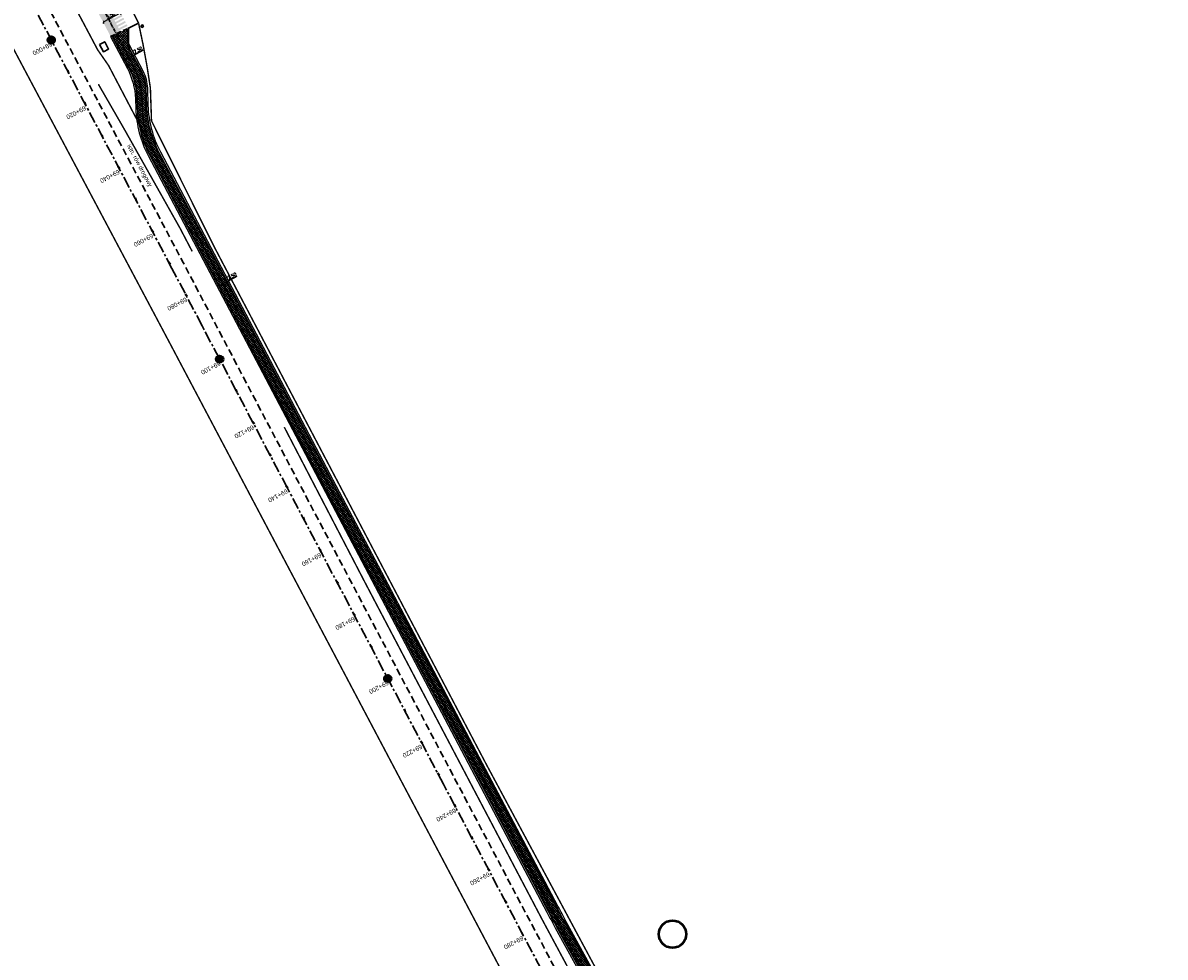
# Model space of a CAD drawing. Extents: x 7529638 to 7533737, y 5721204 to 5727900.
# Tile 12 of 24: x 7530874 to 7531190, y 5725315 to 5725574. Entities that reach past the tile are written whole.
import ezdxf

# ---------------------------------------------------------------- set-up
doc = ezdxf.new("R2010")
doc.units = 0
doc.header["$PDMODE"] = 1
doc.header["$PDSIZE"] = 0.3
for name, pattern in [('817-dzialki-09-05-04$0$HIDDEN', [0.375, 0.25, -0.125]), ('ACAD_ISO05W100', [33, 24, -3, 0, -3, 0, -3]), ('CENTER', [50.8, 31.75, -6.35, 6.35, -6.35]), ('DASHED', [19.05, 12.7, -6.35]), ('HIDDEN', [9.525, 6.35, -3.175])]:
    doc.linetypes.add(name, pattern=pattern)
for name, color, linetype in [('C-DROGI-SYTUACJA-ETYKIETY', 7, 'Continuous'), ('D-pobocza', 60, 'Continuous'), ('D-rowy', 160, 'Continuous'), ('D-wymiary', 1, 'Continuous')]:
    doc.layers.add(name, color=color, linetype=linetype)
for name, color, linetype, lineweight, true_color in [('D-hatch-ciag-pieszo-rowerowy', 7, 'Continuous', 13, 0xff9f80), ('D-LR-etap-III', 7, '817-dzialki-09-05-04$0$HIDDEN', 50, 0x00008f), ('D-podzialy-dzialek', 7, 'Continuous', 50, 0xff3333), ('D-poziome-powl-czerwona', 7, 'Continuous', 9, 0xff6161)]:
    doc.layers.add(name, color=color, linetype=linetype, lineweight=lineweight, true_color=true_color)
for name, color, linetype, lineweight in [('D-krawędzie', 3, 'Continuous', 30), ('D-krawężniki', 4, 'Continuous', 30), ('D-krawężniki-obniżone', 40, 'DASHED', 30), ('D-obrzeża', 2, 'Continuous', 30), ('D-opisy', 2, 'Continuous', 30), ('D-oś', 10, 'CENTER', 30), ('D-pas-drogowy', 7, 'ACAD_ISO05W100', 50)]:
    doc.layers.add(name, color=color, linetype=linetype, lineweight=lineweight)
doc.layers.add('D-malowanie-proj', color=7, linetype='Continuous', true_color=0x3333ff)
doc.styles.add('DIMTEXT', font='simplex.shx', dxfattribs={"width": 0.7})
doc.styles.get("Standard").update_dxf_attribs({"font": 'arial.ttf'})
doc.dimstyles.new('500', dxfattribs={"dimtxt": 1, "dimasz": 0.7, "dimexe": 0.2, "dimexo": 0.5, "dimgap": 0.2, "dimtad": 1, "dimrnd": 0.005, "dimzin": 0, "dimdsep": 46, "dimtxsty": 'DIMTEXT', "dimblk": 'ARCHTICK', "dimcen": 0, "dimclrd": 256, "dimclre": 256, "dimclrt": 2, "dimadec": 5, "dimazin": 0, "dimtfac": 1, "dimtofl": 0, "dimtmove": 0, "dimatfit": 3, "dimfxl": 1, "dimtolj": 1, "dimtzin": 0, "dimlwd": -1, "dimlwe": -1, "dimarcsym": 0})
pattern_1 = [(45, (0, 0), (-0.33675960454, 0.33675960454), []), (135, (0, 0), (-0.33675960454, -0.33675960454), [])]

# ---------------------------------------------------------------- blocks, each defined once
blk = doc.blocks.new('kilometraz')
at = {"linetype": 'ByBlock', "lineweight": -2}
blk.add_hatch(color=0, dxfattribs=at).paths.add_polyline_path([(0, -0.375, 0.4142136), (0.375, 0, 0.4142136), (0, 0.375)])
at = {"color": 0, "linetype": 'ByBlock', "lineweight": -2}
blk.add_line((0, 0.375), (0, -0.375), dxfattribs=at)
blk.add_circle((0, 0), 0.375, dxfattribs=at)
blk = doc.blocks.new('AeccTickLine')
at = {"color": 0, "linetype": 'ByBlock', "lineweight": -2}
blk.add_line((0, 1), (0, -1), dxfattribs=at)
blk = doc.blocks.new('_ArchTick')
at = {"color": 0, "linetype": 'ByBlock', "const_width": 0.15}
blk.add_lwpolyline([(-0.5, -0.5), (0.5, 0.5)], dxfattribs=at)
blk = doc.blocks.new('*D78')
at = {"layer": 'D-wymiary', "transparency": 16777216}
for p, q in [((7530900.86, 5725576.35), (7530896.01, 5725573.81)), ((7530901.09, 5725575.92), (7530900.95, 5725576.18)), ((7530896.24, 5725573.38), (7530896.1, 5725573.63))]:
    blk.add_line(p, q, dxfattribs=at)
at = {"layer": 'Defpoints', "color": 0, "transparency": 16777216}
for p in [(7530900.85, 5725576.36), (7530896.01, 5725573.82), (7530896.01, 5725573.81)]:
    blk.add_point(p, dxfattribs=at)
at = {"layer": 'D-wymiary', "transparency": 16777216, "xscale": 0.6999999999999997, "yscale": 0.6999999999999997, "zscale": 0.6999999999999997}
for p, rotation in [((7530900.86, 5725576.35), 27.68596842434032), ((7530896.01, 5725573.81), 207.6859684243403)]:
    blk.add_blockref('_ArchTick', p, dxfattribs=dict(at, rotation=rotation))
at = {"layer": 'D-wymiary', "color": 2, "transparency": 16777216, "insert": (7530898.11, 5725575.7), "char_height": 1, "attachment_point": 5, "rotation": 27.686, "style": 'DIMTEXT'}
blk.add_mtext('\\A1;5.50', dxfattribs=at)
blk = doc.blocks.new('*D115')
at = {"layer": 'D-wymiary', "linetype": 'ByBlock', "transparency": 16777216}
for p, q in [((7530928.11, 5725500.69), (7530930.32, 5725501.86)), ((7530930.09, 5725502.3), (7530930.23, 5725502.03)), ((7530930.32, 5725501.86), (7530933.19, 5725503.36)), ((7530927.88, 5725501.14), (7530928.02, 5725500.87))]:
    blk.add_line(p, q, dxfattribs=at)
at = {"layer": 'Defpoints', "color": 0, "linetype": 'ByBlock', "transparency": 16777216}
for p in [(7530930.32, 5725501.86), (7530930.32, 5725501.86), (7530928.11, 5725500.69)]:
    blk.add_point(p, dxfattribs=at)
at = {"layer": 'D-wymiary', "linetype": 'ByBlock', "transparency": 16777216, "xscale": 0.6999999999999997, "yscale": 0.6999999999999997, "zscale": 0.6999999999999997}
for p, rotation in [((7530930.32, 5725501.86), 27.72384778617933), ((7530928.11, 5725500.69), 207.7238477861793)]:
    blk.add_blockref('_ArchTick', p, dxfattribs=dict(at, rotation=rotation))
at = {"layer": 'D-wymiary', "color": 2, "linetype": 'ByBlock', "transparency": 16777216, "insert": (7530931.74, 5725503.39), "char_height": 1, "attachment_point": 5, "rotation": 27.7238, "style": 'DIMTEXT'}
blk.add_mtext('\\A1;2.50', dxfattribs=at)
blk = doc.blocks.new('*D116')
at = {"layer": 'D-wymiary', "linetype": 'ByBlock', "transparency": 16777216}
for p, q in [((7530904.25, 5725564.48), (7530907.11, 5725565.99)), ((7530901.8, 5725563.76), (7530901.94, 5725563.5)), ((7530902.04, 5725563.32), (7530904.25, 5725564.48)), ((7530904.02, 5725564.92), (7530904.16, 5725564.66))]:
    blk.add_line(p, q, dxfattribs=at)
at = {"layer": 'Defpoints', "color": 0, "linetype": 'ByBlock', "transparency": 16777216}
for p in [(7530902.04, 5725563.32), (7530904.25, 5725564.48), (7530904.25, 5725564.48)]:
    blk.add_point(p, dxfattribs=at)
at = {"layer": 'D-wymiary', "linetype": 'ByBlock', "transparency": 16777216, "xscale": 0.6999999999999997, "yscale": 0.6999999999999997, "zscale": 0.6999999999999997}
for p, rotation in [((7530902.04, 5725563.32), 207.7038992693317), ((7530904.25, 5725564.48), 27.70389926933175)]:
    blk.add_blockref('_ArchTick', p, dxfattribs=dict(at, rotation=rotation))
at = {"layer": 'D-wymiary', "color": 2, "linetype": 'ByBlock', "transparency": 16777216, "insert": (7530905.67, 5725566.02), "char_height": 1, "attachment_point": 5, "rotation": 27.7039, "style": 'DIMTEXT'}
blk.add_mtext('\\A1;2.50', dxfattribs=at)

msp = doc.modelspace()

# ---------------------------------------------------------------- hatches: boundary and pattern name
at = {"layer": 'D-hatch-ciag-pieszo-rowerowy'}
h = msp.add_hatch(dxfattribs=at)
h.set_pattern_fill('ANSI37', color=256, scale=0.15, style=0)
h.set_pattern_definition(pattern_1)
h.paths.add_polyline_path([(7530908.012, 5725550.564), (7530907.843, 5725555.506, 0.1127731), (7530906.702, 5725559.812), (7530903.597, 5725565.724, -0.1193449), (7530903.024, 5725568.007), (7530902.99, 5725572.112), (7530902.831, 5725572.036), (7530899.665, 5725570.523), (7530904.4, 5725561.506, -0.1127731), (7530906.681, 5725552.894), (7530906.773, 5725550.234, 0.1134664), (7530910.233, 5725537.244), (7530924.386, 5725510.469), (7530927.177, 5725505.157), (7530928.436, 5725505.448), (7530925.491, 5725511.052), (7530911.472, 5725537.574, -0.1134664)])
h.paths.add_polyline_path([(7530906.773, 5725550.234), (7530906.681, 5725552.894, 0.1127731), (7530904.4, 5725561.506), (7530899.665, 5725570.523), (7530898.537, 5725569.984), (7530903.161, 5725561.178, -0.1127731), (7530905.442, 5725552.566), (7530905.533, 5725549.904, 0.1134664), (7530908.993, 5725536.913), (7530923.28, 5725509.886), (7530925.918, 5725504.866), (7530927.177, 5725505.157), (7530924.386, 5725510.469), (7530910.233, 5725537.244, -0.1134664)])
h = msp.add_hatch(dxfattribs=at)
h.set_pattern_fill('ANSI37', color=256, scale=0.15, style=0)
h.set_pattern_definition(pattern_1)
h.paths.add_polyline_path([(7530928.436, 5725505.448), (7530927.177, 5725505.157), (7530956.378, 5725449.593), (7530965.549, 5725432.2), (7530966.879, 5725432.357), (7530957.484, 5725450.176)])
h.paths.add_polyline_path([(7530927.177, 5725505.157), (7530925.918, 5725504.866), (7530955.272, 5725449.011), (7530964.218, 5725432.043), (7530965.549, 5725432.2), (7530956.378, 5725449.593)])
h = msp.add_hatch(dxfattribs=at)
h.set_pattern_fill('ANSI37', color=256, scale=0.15, style=0)
h.set_pattern_definition(pattern_1)
h.paths.add_polyline_path([(7530966.879, 5725432.357), (7530965.549, 5725432.2), (7530999.633, 5725367.556), (7531003.472, 5725360.289), (7531004.677, 5725360.684), (7531000.738, 5725368.139)])
h.paths.add_polyline_path([(7530965.549, 5725432.2), (7530964.218, 5725432.043), (7530998.527, 5725366.973), (7531002.267, 5725359.893), (7531003.472, 5725360.289), (7530999.633, 5725367.556)])
h = msp.add_hatch(dxfattribs=at)
h.set_pattern_fill('ANSI37', color=256, scale=0.15, style=0)
h.set_pattern_definition(pattern_1)
h.paths.add_polyline_path([(7531004.677, 5725360.684), (7531003.472, 5725360.289), (7531020.53, 5725328.004, 0.0040668), (7531022.845, 5725323.708), (7531032.808, 5725305.571, -0.0042281), (7531035.213, 5725301.104), (7531043.691, 5725285.032), (7531044.822, 5725285.569), (7531036.314, 5725301.696, 0.0042281), (7531033.909, 5725306.164), (7531023.945, 5725324.301, -0.0040668), (7531021.63, 5725328.597)])
h.paths.add_polyline_path([(7531003.472, 5725360.289), (7531002.267, 5725359.893), (7531019.429, 5725327.411, 0.0040668), (7531021.744, 5725323.115), (7531031.707, 5725304.978, -0.0042281), (7531034.112, 5725300.511), (7531042.561, 5725284.496), (7531043.691, 5725285.032), (7531035.213, 5725301.104, 0.0042281), (7531032.808, 5725305.571), (7531022.845, 5725323.708, -0.0040668), (7531020.53, 5725328.004)])
at = {"layer": 'D-malowanie-proj'}
h = msp.add_hatch(color=256, dxfattribs=at)
h.paths.add_polyline_path([(7530901.359, 5725575.413), (7530901.126, 5725575.855), (7530898.471, 5725574.458), (7530898.704, 5725574.016)])
h.paths.add_polyline_path([(7530901.825, 5725574.528), (7530901.592, 5725574.971), (7530898.937, 5725573.573), (7530899.17, 5725573.131)])
h.paths.add_polyline_path([(7530902.29, 5725573.643), (7530902.058, 5725574.086), (7530899.403, 5725572.688), (7530899.636, 5725572.246)])
h.paths.add_polyline_path([(7530896.934, 5725573.084), (7530896.702, 5725573.527), (7530896.259, 5725573.294), (7530896.492, 5725572.852)])
h.paths.add_polyline_path([(7530897.4, 5725572.199), (7530897.167, 5725572.642), (7530896.725, 5725572.409), (7530896.958, 5725571.967)])
h.paths.add_polyline_path([(7530897.866, 5725571.315), (7530897.633, 5725571.757), (7530897.19, 5725571.524), (7530897.423, 5725571.082)])
h.paths.add_polyline_path([(7530898.332, 5725570.43), (7530898.099, 5725570.872), (7530897.656, 5725570.639), (7530897.889, 5725570.197)])
h.paths.add_polyline_path([(7530902.758, 5725572.739), (7530902.529, 5725573.182), (7530899.869, 5725571.804), (7530900.101, 5725571.361)])
at = {"layer": 'D-poziome-powl-czerwona'}
h = msp.add_hatch(color=256, dxfattribs=at)
h.dxf.hatch_style = 1
edge = h.paths.add_edge_path()
edge.add_line((7530898.098, 5725569.774), (7530900.739, 5725571.036))
edge.add_arc((7530917.765, 5725558.334), 21.242, 143.02832, 143.27555, ccw=False)
edge.add_line((7530900.794, 5725571.11), (7530897.369, 5725577.672))
edge.add_arc((7530894.893, 5725582.048), 5.029, 291.58813, 299.50761, ccw=False)
edge.add_line((7530896.743, 5725577.372), (7530894.629, 5725576.362))
edge.add_line((7530894.629, 5725576.362), (7530898.098, 5725569.774))

# ---------------------------------------------------------------- linework, layer by layer
at = {"layer": 'D-krawędzie', "linetype": 'HIDDEN', "ltscale": 0.3, "flags": 128}
msp.add_lwpolyline([(7530572.01, 5726166.06), (7530620.381, 5726072.761), (7530641.555, 5726032.008), (7530660.961, 5725995.07), (7530689.128, 5725941.54), (7530707.336, 5725907.032), (7530725.256, 5725873.093), (7530743.97, 5725837.654), (7530770.527, 5725787.119), (7530787.864, 5725754.267), (7530809.898, 5725712.542), (7530824.739, 5725684.389), (7530840.856, 5725653.693), (7530860.675, 5725616.154), (7530865.283, 5725607.394), (7530878.05, 5725583.08), (7530918.172, 5725507.178), (7530950.163, 5725446.305), (7530993.419, 5725364.265), (7531022.766, 5725308.719), (7531053.81, 5725249.872), (7531081.166, 5725197.875), (7531103.902, 5725154.541), (7531128.123, 5725108.448), (7531149.3, 5725068.25), (7531167.38, 5725033.767), (7531197.165, 5724976.988), (7531228.151, 5724918.034), (7531253.153, 5724870.491), (7531286.796, 5724806.654), (7531306.74, 5724768.665), (7531335.094, 5724714.652), (7531357.319, 5724672.439), (7531373.645, 5724641.454), (7531392.162, 5724605.999), (7531418.48, 5724555.853), (7531439.727, 5724515.582), (7531468.399, 5724461.077), (7531491.782, 5724416.528), (7531531.99, 5724339.833), (7531557.227, 5724291.659), (7531569.852, 5724267.577), (7531591.376, 5724226.548), (7531610.004, 5724191.103), (7531616.883, 5724177.999), (7531629.985, 5724153.025), (7531641.007, 5724132.022), (7531664.906, 5724087.617), (7531677.644, 5724064.786), (7531683.112, 5724054.988), (7531686.753, 5724048.18), (7531695.448, 5724031.697), (7531703.749, 5724015.917), (7531709.214, 5724005.514), (7531719.389, 5723986.147), (7531726.295, 5723973), (7531732.741, 5723960.736), (7531735.13, 5723956.19)], dxfattribs=at)
at = {"layer": 'D-krawędzie', "linetype": 'ByBlock'}
for points in [[(7530906.492, 5725572.753), (7530906.933, 5725572.988), (7530907.168, 5725572.547), (7530906.727, 5725572.312), (7530906.492, 5725572.753)], [(7530895, 5725567.61), (7530896.464, 5725568.342), (7530897.49, 5725566.29), (7530896.08, 5725565.55), (7530895, 5725567.61)]]:
    msp.add_lwpolyline(points, dxfattribs=at)
at = {"layer": 'D-krawężniki', "ltscale": 0.1}
msp.add_lwpolyline([(7530905.83, 5725573.47), (7530902.831, 5725572.036)], dxfattribs=at)
at = {"layer": 'D-krawężniki-obniżone', "ltscale": 0.1}
msp.add_lwpolyline([(7530898.085, 5725569.768), (7530902.831, 5725572.036)], dxfattribs=at)
at = {"layer": 'D-LR-etap-III', "ltscale": 10, "flags": 128}
msp.add_lwpolyline([(7531750.474, 5723895.103, 0.4, 0.4, 0), (7531750.505, 5723895.13, 0.4, 0.4, 0), (7531682.71, 5724022.92, 0.4, 0.4, 0), (7531619.177, 5724147.204, 0.4, 0.4, 0), (7531592.309, 5724198.489, 0.4, 0.4, 0), (7531553.264, 5724272.919, 0.4, 0.4, 0), (7531504.02, 5724366.79, 0.4, 0.4, 0), (7531482.09, 5724407.62, 0.4, 0.4, 0), (7531412.35, 5724541.183, 0.4, 0.4, 0), (7531388.464, 5724586.93, 0.4, 0.4, 0), (7531345.12, 5724669.94, 0.4, 0.4, 0), (7531127.66, 5725081.67, 0.4, 0.4, 0), (7531059.253, 5725211.041, 0.4, 0.4, 0), (7531008.007, 5725307.954, 0.4, 0.4, 0), (7530964.182, 5725390.836, 0.4, 0.4, 0), (7530914.557, 5725484.684, 0.4, 0.4, 0), (7530865.243, 5725577.494, 0.4, 0.4, 0), (7530840.085, 5725624.059, 0.4, 0.4, 0), (7530802.56, 5725694.925, 0.4, 0.4, 0), (7530755.54, 5725787.51, 0.4, 0.4, 0), (7530708.718, 5725876.303, 0.4, 0.4, 0), (7530695.12, 5725902.09, 0.4, 0.4, 0), (7530642.914, 5726001.078, 0.4, 0.4, 0), (7530634.935, 5726016.147, 0.4, 0.4, 0), (7530610.82, 5726061.93, 0.4, 0.4, 0), (7530610.82, 5726061.93, 0.4, 0.4, 0), (7530607.21, 5726063.51, 0.4, 0.4, 0), (7530597.42, 5726080.68, 0.4, 0.4, 0), (7530591.16, 5726088.44, 0.4, 0.4, 0), (7530581.28, 5726107.21, 0.4, 0.4, 0), (7530571.29, 5726130.56, 0.4, 0.4, 0), (7530549.555, 5726171.527, 0.4, 0.4, 0), (7530531.014, 5726206.474, 0.4, 0.4, 0), (7530516.461, 5726236.017, 0.4, 0.4, 0), (7530500.799, 5726266.141, 0.4, 0.4, 0), (7530491.35, 5726283.94, 0.4, 0.4, 0), (7530482.4, 5726303.41, 0.4, 0.4, 0), (7530482.4, 5726303.41, 0.4, 0.4, 0), (7530450.41, 5726357.28, 0.4, 0.4, 0), (7530397.759, 5726458.5, 0.4, 0.4, 0), (7530334.708, 5726583.665, 0.4, 0.4, 0), (7530303.939, 5726645.168, 0.4, 0.4, 0), (7530300.51, 5726651.778, 0.4, 0.4, 0), (7530289.214, 5726671.967, 0.4, 0.4, 0), (7530281.54, 5726685.57, 0.4, 0.4, 0), (7530261.371, 5726724.163, 0.4, 0.4, 0), (7530254.03, 5726738.21, 0.4, 0.4, 0), (7530197.22, 5726845.06, 0.4, 0.4, 0), (7530194.71, 5726849.15, 0.4, 0.4, 0), (7530195.92, 5726850.75, 0.4, 0.4, 0), (7530170.547, 5726892.961, 0.4, 0.4, 0), (7530143.175, 5726945.066, 0.4, 0.4, 0), (7530105.06, 5727018.32, 0.4, 0.4, 0), (7530100.06, 5727027.16, 0.4, 0.4, 0), (7530062.319, 5727099.625, 0.4, 0.4, 0), (7530015.379, 5727189.42, 0.4, 0.4, 0), (7529983.208, 5727250.207, 0.4, 0.4, 0), (7529953.284, 5727306.747, 0.4, 0.4, 0), (7529900.671, 5727406.159, 0.4, 0.4, 0), (7529890.63, 5727425.131, 0.4, 0.4, 0), (7529875.155, 5727454.426, 0.4, 0.4, 0), (7529857.56, 5727487.787, 0.4, 0.4, 0), (7529835.194, 5727530.193, 0.4, 0.4, 0), (7529811.741, 5727574.662, 0.4, 0.4, 0), (7529792.102, 5727611.923, 0.4, 0.4, 0), (7529768.066, 5727657.47, 0.4, 0.4, 0), (7529755.211, 5727682.131, 0.4, 0.4, 0), (7529753.31, 5727681.13, 0.4, 0.4, 0), (7529739.21, 5727707.77, 0.4, 0.4, 0), (7529735.395, 5727711.252, 0.4, 0.4, 0), (7529725.42, 5727730.2, 0.4, 0.4, 0), (7529723.55, 5727729.88, 0.4, 0.4, 0), (7529697.302, 5727779.642, 0.4, 0.4, 0), (7529719.413, 5727790.898, 0.4, 0.4, 0), (7529736.46, 5727758.74, 0.4, 0.4, 0.0460321), (7529740.444, 5727753.465, 0.4, 0.4, 0), (7529741.648, 5727752.231, 0.4, 0.4, -0.0717852), (7529745.223, 5727747.325, 0.4, 0.4, 0), (7529749.949, 5727738.389, 0.4, 0.4, 0), (7529777.124, 5727686.992, 0.4, 0.4, 0), (7529796.062, 5727651.09, 0.4, 0.4, 0), (7529814.579, 5727616.605, 0.4, 0.4, 0), (7529839.955, 5727570.082, 0.4, 0.4, 0), (7529859.864, 5727533.021, 0.4, 0.4, 0), (7529880.997, 5727493.182, 0.4, 0.4, 0), (7529904.798, 5727448.507, 0.4, 0.4, 0), (7529920.757, 5727418.287, 0.4, 0.4, 0), (7529946.499, 5727367.895, 0.4, 0.4, 0), (7529971.896, 5727319.981, 0.4, 0.4, 0), (7529988.437, 5727288.487, 0.4, 0.4, 0), (7529996.992, 5727272.627, 0.4, 0.4, 0), (7530017.129, 5727234.286, 0.4, 0.4, 0), (7530032.82, 5727204.742, 0.4, 0.4, 0), (7530051.161, 5727170.054, 0.4, 0.4, 0), (7530068.798, 5727136.771, 0.4, 0.4, 0), (7530090.027, 5727095.971, 0.4, 0.4, 0), (7530107.701, 5727063.401, 0.4, 0.4, 0), (7530136.275, 5727011.384, 0.4, 0.4, 0), (7530162.713, 5726962.886, 0.4, 0.4, 0), (7530186.28, 5726918.985, 0.4, 0.4, 0), (7530207.082, 5726878.943, 0.4, 0.4, 0), (7530230.626, 5726834.519, 0.4, 0.4, 0), (7530260.222, 5726778.245, 0.4, 0.4, 0), (7530265.608, 5726773.238, 0.4, 0.4, 0), (7530276.571, 5726763.69, 0.4, 0.4, 0), (7530289.767, 5726738.01, 0.4, 0.4, 0), (7530291.165, 5726721.546, 0.4, 0.4, 0), (7530295.342, 5726713.088, 0.4, 0.4, 0), (7530301.678, 5726700.637, 0.4, 0.4, 0), (7530324.365, 5726656.792, 0.4, 0.4, 0), (7530342.136, 5726623.047, 0.4, 0.4, 0), (7530359.054, 5726590.648, 0.4, 0.4, 0), (7530382.017, 5726547.444, 0.4, 0.4, 0), (7530405.164, 5726503.164, 0.4, 0.4, 0), (7530426.654, 5726462.186, 0.4, 0.4, 0), (7530447.035, 5726423.303, 0.4, 0.4, 0), (7530470, 5726379.319, 0.4, 0.4, 0), (7530489.471, 5726342.493, 0.4, 0.4, 0), (7530508.631, 5726306.285, 0.4, 0.4, 0), (7530529.209, 5726266.894, 0.4, 0.4, 0), (7530544.133, 5726237.806, 0.4, 0.4, 0), (7530554.936, 5726217.866, 0.4, 0.4, 0.0204379), (7530556.557, 5726215.146, 0.4, 0.4, 0), (7530564.205, 5726203.429, 0.4, 0.4, -0.0241664), (7530566.219, 5726199.99, 0.4, 0.4, 0), (7530569.433, 5726193.841, 0.4, 0.4, -0.0214946), (7530571.303, 5726189.853, 0.4, 0.4, 0), (7530574.17, 5726182.99, 0.4, 0.4, 0.0225353), (7530576.043, 5726179.017, 0.4, 0.4, 0), (7530580.578, 5726170.428, 0.4, 0.4, 0), (7530583.3, 5726167.41, 0.4, 0.4, 0), (7530588.019, 5726160.183, 0.4, 0.4, 0), (7530598.618, 5726155.264, 0.4, 0.4, 0), (7530608.258, 5726140.497, 0.4, 0.4, 0), (7530603.27, 5726136.83, 0.4, 0.4, 0), (7530606.53, 5726131.84, 0.4, 0.4, 0), (7530603.992, 5726123.395, 0.4, 0.4, 0), (7530604.725, 5726122.208, 0.4, 0.4, -0.0171909), (7530608.179, 5726116.165, 0.4, 0.4, 0), (7530628.536, 5726077.513, 0.4, 0.4, 0), (7530650.61, 5726035.728, 0.4, 0.4, 0), (7530669.66, 5725998.908, 0.4, 0.4, 0), (7530697.662, 5725945.732, 0.4, 0.4, 0), (7530716.009, 5725911.041, 0.4, 0.4, 0), (7530734.249, 5725876.731, 0.4, 0.4, 0), (7530752.493, 5725841.77, 0.4, 0.4, 0), (7530779.501, 5725790.396, 0.4, 0.4, 0), (7530796.713, 5725757.721, 0.4, 0.4, 0), (7530818.11, 5725716.812, 0.4, 0.4, 0), (7530832.483, 5725688.463, 0.4, 0.4, 0), (7530848.599, 5725657.77, 0.4, 0.4, 0), (7530868.416, 5725620.234, 0.4, 0.4, 0), (7530873.03, 5725611.462, 0.4, 0.4, 0), (7530879.813, 5725598.545, 0.4, 0.4, 0.1336076), (7530886.517, 5725591.336, 0.4, 0.4, 0), (7530889.092, 5725589.736, 0.4, 0.4, -0.0197443), (7530902.424, 5725580.208, 0.4, 0.4, 0), (7530905.83, 5725573.47, 0.4, 0.4, -0.019389), (7530909.092, 5725555.549, 0.4, 0.4, 0), (7530909.405, 5725546.422, 0.4, 0.4, 0), (7530926.738, 5725511.613, 0.4, 0.4, 0), (7530959.045, 5725450.186, 0.4, 0.4, 0), (7531002.124, 5725368.289, 0.4, 0.4, 0), (7531031.647, 5725313.275, 0.4, 0.4, 0), (7531063.399, 5725254.295, 0.4, 0.4, 0), (7531090.471, 5725202.703, 0.4, 0.4, 0), (7531113.223, 5725158.577, 0.4, 0.4, 0), (7531150.831, 5725086.712, 0.4, 0.4, 0), (7531159.28, 5725076.787, 0.4, 0.4, 0), (7531166.31, 5725074.58, 0.4, 0.4, 0), (7531172.29, 5725062.58, 0.4, 0.4, 0), (7531170.59, 5725055.606, 0.4, 0.4, 0), (7531174.952, 5725040.351, 0.4, 0.4, 0), (7531205.998, 5724981.579, 0.4, 0.4, 0), (7531237.222, 5724922.816, 0.4, 0.4, 0), (7531262.39, 5724875.283, 0.4, 0.4, 0), (7531296.078, 5724811.596, 0.4, 0.4, 0), (7531315.935, 5724773.526, 0.4, 0.4, 0), (7531345.276, 5724720.081, 0.4, 0.4, 0), (7531366.586, 5724677.208, 0.4, 0.4, 0), (7531382.715, 5724645.976, 0.4, 0.4, 0), (7531401.299, 5724610.875, 0.4, 0.4, 0), (7531427.288, 5724560.489, 0.4, 0.4, 0), (7531449.111, 5724520.398, 0.4, 0.4, 0), (7531477.65, 5724466.021, 0.4, 0.4, 0), (7531500.996, 5724421.113, 0.4, 0.4, 0), (7531512.961, 5724397.937, 0.4, 0.4, 0.002391), (7531518.819, 5724389.827, 0.4, 0.4, 0), (7531526.32, 5724379.39, 0.4, 0.4, 0), (7531539.05, 5724355.274, 0.4, 0.4, 0), (7531567.497, 5724301.386, 0.4, 0.4, 0), (7531601.021, 5724241.29, 0.4, 0.4, 0), (7531634.984, 5724179.164, 0.4, 0.4, 0), (7531649, 5724153.82, 0.4, 0.4, 0), (7531666.786, 5724113.659, 0.4, 0.4, 0), (7531674.55, 5724094.21, 0.4, 0.4, 0), (7531682.84, 5724077.713, 0.4, 0.4, 0), (7531692.69, 5724058.11, 0.4, 0.4, 0), (7531692.69, 5724058.11, 0.4, 0.4, 0), (7531699.47, 5724043.17, 0.4, 0.4, 0), (7531719.792, 5724002.494, 0.4, 0.4, 0), (7531737.748, 5723966.758, 0.4, 0.4, 0), (7531754.514, 5723945.886, 0.4, 0.4, 0), (7531764.652, 5723934.667, 0.4, 0.4, 0), (7531780.08, 5723929.25, 0.4, 0.4, 0), (7531792.612, 5723906.338, 0.4, 0.4, 0), (7531792.612, 5723906.338, 0.4, 0.4, 0), (7531756.962, 5723883.055, 0.4, 0.4, 0), (7531750.46, 5723895.13, 0.4, 0.4, 0), (7531750.46, 5723895.13, 0, 0, 0)], format="xyseb", dxfattribs=at)
at = {"layer": 'D-obrzeża'}
for points in [[(7531033.909, 5725306.164), (7531023.945, 5725324.301, -0.0040668), (7531021.63, 5725328.597), (7531000.738, 5725368.139), (7530957.484, 5725450.176), (7530925.491, 5725511.052), (7530911.472, 5725537.574, -0.1134664), (7530908.012, 5725550.564), (7530907.843, 5725555.506, 0.1127731), (7530906.702, 5725559.812), (7530903.597, 5725565.724, -0.1193449), (7530903.024, 5725568.007), (7530902.99, 5725572.112)], [(7530898.537, 5725569.984), (7530903.161, 5725561.178, -0.1127731), (7530905.442, 5725552.566), (7530905.533, 5725549.904, 0.1134664), (7530908.993, 5725536.913), (7530923.28, 5725509.886), (7530955.272, 5725449.011), (7530998.527, 5725366.973), (7531019.429, 5725327.411, 0.0040668), (7531021.744, 5725323.115), (7531031.707, 5725304.978, -0.0042281)]]:
    msp.add_lwpolyline(points, format="xyb", dxfattribs=at)
at = {"layer": 'D-oś', "ltscale": 0.1}
msp.add_lwpolyline([(7531488.683, 5724414.901), (7531465.302, 5724459.448), (7531436.63, 5724513.951), (7531415.383, 5724554.223), (7531389.061, 5724604.375), (7531370.545, 5724639.828), (7531354.222, 5724670.808), (7531331.996, 5724713.024), (7531303.641, 5724767.038), (7531283.699, 5724805.024), (7531250.055, 5724868.862), (7531225.053, 5724916.406), (7531194.065, 5724975.362), (7531164.28, 5725032.142), (7531146.202, 5725066.622), (7531125.026, 5725106.818), (7531100.803, 5725152.914), (7531078.067, 5725196.247), (7531050.713, 5725248.241), (7531019.672, 5725307.084), (7530990.323, 5725362.632), (7530947.066, 5725444.675), (7530915.075, 5725505.546), (7530874.954, 5725581.449)], dxfattribs=at)
at = {"layer": 'D-oś', "ltscale": 0.03}
msp.add_lwpolyline([(7530894.636, 5725580.102), (7530904.4, 5725561.506, -0.1127731), (7530906.681, 5725552.894), (7530906.773, 5725550.234, 0.1134664), (7530910.233, 5725537.244), (7530924.386, 5725510.469), (7530956.378, 5725449.593), (7530999.633, 5725367.556), (7531020.53, 5725328.004, 0.0040668), (7531022.845, 5725323.708), (7531032.808, 5725305.571, -0.0042281)], format="xyb", dxfattribs=at)
at = {"layer": 'D-pas-drogowy', "ltscale": 0.2, "flags": 128}
msp.add_lwpolyline([(7531633.019, 5724182.834, 0.4, 0.4, 0), (7531617.559, 5724211.608, 0.4, 0.4, 0), (7531566.784, 5724302.736, 0.4, 0.4, 0), (7531538.419, 5724356.47, 0.4, 0.4, 0), (7531526.32, 5724379.39, 0.4, 0.4, 0), (7531516.102, 5724393.607, 0.4, 0.4, 0.0014851), (7531513.78, 5724396.838, 0.4, 0.4, 0), (7531501.87, 5724413.41, 0.4, 0.4, 0), (7531474.926, 5724464.508, 0.4, 0.4, 0), (7531446.2, 5724518.992, 0.4, 0.4, 0), (7531424.962, 5724559.262, 0.4, 0.4, 0), (7531398.444, 5724609.566, 0.4, 0.4, 0), (7531379.647, 5724645.216, 0.4, 0.4, 0), (7531365.23, 5724672.56, 0.4, 0.4, 0), (7531341.306, 5724717.915, 0.4, 0.4, 0), (7531312.9, 5724771.789, 0.4, 0.4, 0), (7531292.591, 5724810.307, 0.4, 0.4, 0), (7531259.392, 5724873.271, 0.4, 0.4, 0), (7531233.74, 5724921.923, 0.4, 0.4, 0), (7531203.073, 5724980.092, 0.4, 0.4, 0), (7531173.471, 5725036.225, 0.4, 0.4, 0), (7531168.27, 5725046.09, 0.4, 0.4, 0), (7531172.29, 5725062.58, 0.4, 0.4, 0), (7531166.31, 5725074.58, 0.4, 0.4, 0), (7531150.32, 5725079.6, 0.4, 0.4, 0), (7531141.5, 5725096.43, 0.4, 0.4, 0), (7531109.312, 5725157.814, 0.4, 0.4, 0), (7531086.641, 5725201.048, 0.4, 0.4, 0), (7531059.198, 5725253.384, 0.4, 0.4, 0), (7531028.207, 5725312.489, 0.4, 0.4, 0), (7530999.105, 5725367.99, 0.4, 0.4, 0), (7530956.248, 5725449.725, 0.4, 0.4, 0), (7530924.398, 5725510.464, 0.4, 0.4, 0), (7530897.51, 5725561.74, 0.4, 0.4, 0), (7530894.46, 5725566.14, 0.4, 0.4, 0), (7530892.16, 5725570.49, 0.4, 0.4, 0), (7530869.363, 5725613.307, 0.4, 0.4, 0), (7530861.694, 5725627.705, 0.4, 0.4, 0), (7530852.74, 5725644.52, 0.4, 0.4, 0), (7530831.51, 5725684.2, 0.4, 0.4, 0), (7530811.13, 5725722.52, 0.4, 0.4, 0), (7530792.348, 5725757.941, 0.4, 0.4, 0), (7530768.03, 5725803.8, 0.4, 0.4, 0), (7530748.769, 5725840.179, 0.4, 0.4, 0), (7530727.7, 5725879.97, 0.4, 0.4, 0), (7530712.098, 5725909.545, 0.4, 0.4, 0), (7530693.644, 5725944.645, 0.4, 0.4, 0), (7530665.702, 5725997.539, 0.4, 0.4, 0), (7530641.76, 5726042.88, 0.4, 0.4, 0), (7530616.5, 5726091.48, 0.4, 0.4, 0), (7530604.628, 5726114.32, 0.4, 0.4, -0.0077628), (7530602.5, 5726118.43, 0.4, 0.4, 0), (7530603.992, 5726123.395, 0.4, 0.4, 0), (7530606.53, 5726131.84, 0.4, 0.4, 0), (7530603.27, 5726136.83, 0.4, 0.4, 0), (7530593.776, 5726151.369, 0.4, 0.4, 0), (7530590.203, 5726156.84, 0.4, 0.4, 0), (7530583.3, 5726167.41, 0.4, 0.4, 0), (7530580.578, 5726170.428, 0.4, 0.4, 0), (7530575.85, 5726175.67, 0.4, 0.4, 0), (7530569.01, 5726186.66, 0.4, 0.4, 0), (7530562.555, 5726199.189, 0.4, 0.4, 0), (7530555.67, 5726211.39, 0.4, 0.4, 0), (7530548.29, 5726224.23, 0.4, 0.4, 0), (7530540.58, 5726237.71, 0.4, 0.4, 0), (7530532.68, 5726252.65, 0.4, 0.4, 0), (7530524.06, 5726269.35, 0.4, 0.4, 0), (7530502.82, 5726309.91, 0.4, 0.4, 0), (7530488.83, 5726336.63, 0.4, 0.4, 0), (7530466.03, 5726380.16, 0.4, 0.4, 0), (7530438.47, 5726432.77, 0.4, 0.4, 0), (7530424.53, 5726459.09, 0.4, 0.4, 0), (7530401.63, 5726502.97, 0.4, 0.4, 0), (7530383.38, 5726538.06, 0.4, 0.4, 0), (7530353.97, 5726593.52, 0.4, 0.4, 0), (7530338.47, 5726622.74, 0.4, 0.4, 0), (7530322.01, 5726653.88, 0.4, 0.4, 0), (7530297.54, 5726700.33, 0.4, 0.4, 0), (7530287.38, 5726719.6, 0.4, 0.4, 0), (7530285.95, 5726722.316, 0.4, 0.4, 0), (7530280.26, 5726733.12, 0.4, 0.4, 0), (7530266.73, 5726758.74, 0.4, 0.4, 0), (7530260.42, 5726770.47, 0.4, 0.4, 0), (7530253.25, 5726783.82, 0.4, 0.4, 0), (7530244.95, 5726799.33, 0.4, 0.4, 0), (7530239.39, 5726808.49, 0.4, 0.4, 0), (7530238.29, 5726807.9, 0.4, 0.4, 0), (7530218.11, 5726850.67, 0.4, 0.4, 0), (7530175.907, 5726928.168, 0.4, 0.4, 0), (7530096.68, 5727076.15, 0.4, 0.4, 0), (7530094.68, 5727079.89, 0.4, 0.4, 0), (7530064.597, 5727135.523, 0.4, 0.4, 0), (7530046.731, 5727168.892, 0.4, 0.4, 0), (7530025.803, 5727208.461, 0.4, 0.4, 0), (7530012.847, 5727232.979, 0.4, 0.4, 0), (7529994.15, 5727268.45, 0.4, 0.4, 0), (7529981.671, 5727291.93, 0.4, 0.4, 0), (7529949.89, 5727351.73, 0.4, 0.4, 0), (7529924.75, 5727399.03, 0.4, 0.4, 0), (7529915.516, 5727417.1, 0.4, 0.4, 0), (7529885.83, 5727475.19, 0.4, 0.4, 0), (7529862.56, 5727519.97, 0.4, 0.4, 0), (7529852.985, 5727538.191, 0.4, 0.4, 0), (7529836.513, 5727569.511, 0.4, 0.4, 0), (7529815.369, 5727609.141, 0.4, 0.4, 0), (7529792.795, 5727651.247, 0.4, 0.4, 0), (7529774.199, 5727685.858, 0.4, 0.4, 0), (7529746.966, 5727736.059, 0.4, 0.4, 0), (7529733.92, 5727757.62, 0.4, 0.4, 0), (7529717.237, 5727789.763, 0.4, 0.4, 0), (7529697.302, 5727779.642, 0.4, 0.4, 0), (7529723.55, 5727729.88, 0.4, 0.4, 0), (7529725.42, 5727730.2, 0.4, 0.4, 0), (7529735.38, 5727711.28, 0.4, 0.4, 0), (7529739.21, 5727707.77, 0.4, 0.4, 0), (7529753.31, 5727681.13, 0.4, 0.4, 0), (7529755.178, 5727682.114, 0.4, 0.4, 0), (7529792.102, 5727611.923, 0.4, 0.4, 0), (7529811.741, 5727574.662, 0.4, 0.4, 0), (7529835.194, 5727530.193, 0.4, 0.4, 0), (7529857.56, 5727487.787, 0.4, 0.4, 0), (7529875.155, 5727454.426, 0.4, 0.4, 0), (7529890.63, 5727425.131, 0.4, 0.4, 0), (7529900.671, 5727406.159, 0.4, 0.4, 0), (7529953.284, 5727306.747, 0.4, 0.4, 0), (7529983.208, 5727250.207, 0.4, 0.4, 0), (7530015.379, 5727189.42, 0.4, 0.4, 0), (7530062.319, 5727099.625, 0.4, 0.4, 0), (7530100.06, 5727027.16, 0.4, 0.4, 0), (7530105.06, 5727018.32, 0.4, 0.4, 0), (7530143.175, 5726945.066, 0.4, 0.4, 0), (7530170.547, 5726892.961, 0.4, 0.4, 0), (7530195.92, 5726850.75, 0.4, 0.4, 0), (7530194.71, 5726849.15, 0.4, 0.4, 0), (7530197.22, 5726845.06, 0.4, 0.4, 0), (7530254.03, 5726738.21, 0.4, 0.4, 0), (7530261.371, 5726724.163, 0.4, 0.4, 0), (7530281.54, 5726685.57, 0.4, 0.4, 0), (7530289.214, 5726671.967, 0.4, 0.4, 0), (7530300.51, 5726651.778, 0.4, 0.4, 0), (7530303.939, 5726645.168, 0.4, 0.4, 0), (7530334.708, 5726583.665, 0.4, 0.4, 0), (7530397.759, 5726458.5, 0.4, 0.4, 0), (7530450.41, 5726357.28, 0.4, 0.4, 0), (7530482.4, 5726303.41, 0.4, 0.4, 0), (7530483.688, 5726301.003, 0.4, 0.4, 0), (7530491.35, 5726283.94, 0.4, 0.4, 0), (7530512.67, 5726243.78, 0.4, 0.4, 0), (7530529.43, 5726209.46, 0.4, 0.4, 0), (7530571.29, 5726130.56, 0.4, 0.4, 0), (7530581.28, 5726107.21, 0.4, 0.4, 0), (7530591.16, 5726088.44, 0.4, 0.4, 0), (7530597.42, 5726080.68, 0.4, 0.4, 0), (7530607.21, 5726063.51, 0.4, 0.4, 0), (7530610.82, 5726061.93, 0.4, 0.4, 0), (7530634.935, 5726016.147, 0.4, 0.4, 0), (7530642.914, 5726001.078, 0.4, 0.4, 0), (7530695.12, 5725902.09, 0.4, 0.4, 0), (7530708.718, 5725876.303, 0.4, 0.4, 0), (7530755.54, 5725787.51, 0.4, 0.4, 0), (7530802.56, 5725694.925, 0.4, 0.4, 0), (7530840.085, 5725624.059, 0.4, 0.4, 0), (7530865.243, 5725577.494, 0.4, 0.4, 0), (7530914.557, 5725484.684, 0.4, 0.4, 0), (7530964.182, 5725390.836, 0.4, 0.4, 0), (7531008.007, 5725307.954, 0.4, 0.4, 0), (7531059.253, 5725211.041, 0.4, 0.4, 0), (7531127.66, 5725081.67, 0.4, 0.4, 0), (7531345.12, 5724669.94, 0.4, 0.4, 0), (7531388.464, 5724586.93, 0.4, 0.4, 0), (7531412.35, 5724541.183, 0.4, 0.4, 0), (7531482.09, 5724407.62, 0.4, 0.4, 0), (7531504.02, 5724366.79, 0.4, 0.4, 0), (7531519.374, 5724337.52, 0.4, 0.4, 0), (7531563.749, 5724252.932, 0.4, 0.4, 0), (7531602.175, 5724179.681, 0.4, 0.4, 0), (7531619.177, 5724147.204, 0.4, 0.4, 0), (7531625.038, 5724135.635, 0.4, 0.4, 0), (7531656.796, 5724073.316, 0.4, 0.4, 0), (7531675.12, 5724037.36, 0.4, 0.4, 0), (7531682.71, 5724022.92, 0.4, 0.4, 0), (7531705.565, 5723979.811, 0.4, 0.4, 0), (7531736.606, 5723921.262, 0.4, 0.4, 0), (7531750.46, 5723895.13, 0.4, 0.4, 0), (7531740.77, 5723886.56, 0.4, 0.4, 0), (7531732.86, 5723885, 0.4, 0.4, 0), (7531722.18, 5723887.77, 0.4, 0.4, 0), (7531729.87, 5723862.17, 0.4, 0.4, 0), (7531742.92, 5723861.93, 0.4, 0.4, 0), (7531763.71, 5723859.52, 0.4, 0.4, 0), (7531768.42, 5723854.12, 0.4, 0.4, 0), (7531787.42, 5723817.97, 0.4, 0.4, 0), (7531795.57, 5723809.82, 0.4, 0.4, 0), (7531816.347, 5723819.85, 0.4, 0.4, 0), (7531816.347, 5723819.85, 0.4, 0.4, 0), (7531805.06, 5723843.23, 0.4, 0.4, 0), (7531803.61, 5723886.23, 0.4, 0.4, 0), (7531803.61, 5723886.23, 0.4, 0.4, 0), (7531780.08, 5723929.25, 0.4, 0.4, 0), (7531758.69, 5723936.76, 0.4, 0.4, 0), (7531749.359, 5723946.412, 0.4, 0.4, 0), (7531742.71, 5723953.29, 0.4, 0.4, 0), (7531735.177, 5723967.878, 0.4, 0.4, 0), (7531722.37, 5723992.68, 0.4, 0.4, 0), (7531705.042, 5724030.886, 0.4, 0.4, 0), (7531699.47, 5724043.17, 0.4, 0.4, 0), (7531692.69, 5724058.11, 0.4, 0.4, 0), (7531679.672, 5724084.017, 0.4, 0.4, 0), (7531674.55, 5724094.21, 0.4, 0.4, 0), (7531666.633, 5724114.003, 0.4, 0.4, 0), (7531649, 5724153.82, 0.4, 0.4, 0), (7531641.49, 5724149.34, 0.4, 0.4, 0), (7531626.04, 5724179.34, 0.4, 0.4, 0), (7531633.03, 5724182.84, 0, 0, 0)], format="xyseb", dxfattribs=at)
at = {"layer": 'D-pobocza'}
for points in [[(7530898.085, 5725569.768), (7530902.718, 5725560.945, -0.1127731), (7530904.942, 5725552.549), (7530905.038, 5725549.771, 0.1134664), (7530908.497, 5725536.781), (7530922.837, 5725509.653), (7530954.83, 5725448.778), (7530998.085, 5725366.74), (7531018.989, 5725327.174, 0.0040668), (7531021.304, 5725322.878), (7531031.267, 5725304.741, -0.0042281)], [(7531034.349, 5725306.401), (7531024.385, 5725324.538, -0.0040668), (7531022.07, 5725328.834), (7531001.18, 5725368.373), (7530957.927, 5725450.408), (7530925.934, 5725511.285), (7530911.968, 5725537.706, -0.1134664), (7530908.508, 5725550.696), (7530908.342, 5725555.523, 0.1127731), (7530907.145, 5725560.044), (7530902.989, 5725567.957)]]:
    msp.add_lwpolyline(points, format="xyb", dxfattribs=at)
at = {"layer": 'D-podzialy-dzialek', "color": 2}
msp.add_circle((7531053.812, 5725321.089), 3.773, dxfattribs=at)
at = {"layer": 'D-rowy', "linetype": 'HIDDEN', "ltscale": 0.1, "const_width": 0.4, "flags": 128}
for points in [[(7530920.683, 5725510.248), (7530917.293, 5725516.714), (7530901.841, 5725544.15), (7530894.681, 5725556.571)], [(7531506.121, 5724397.133), (7531489.191, 5724429.341), (7531483.4, 5724440.512), (7531478.412, 5724450.147), (7531462.901, 5724479.304), (7531434.633, 5724532.162), (7531396.749, 5724604.645), (7531378.596, 5724640.173), (7531368.21, 5724659.05), (7531363.9, 5724666.92), (7531355.877, 5724682.662), (7531338.033, 5724716.835), (7531309.902, 5724770.333), (7531304.158, 5724781.147), (7531299.737, 5724789.052), (7531294.93, 5724798.468), (7531279.862, 5724827.641), (7531247.715, 5724888.417), (7531220.373, 5724940.873), (7531195.514, 5724987.527), (7531168.706, 5725038.836), (7531161.296, 5725053.455), (7531149.381, 5725075.577), (7531138.641, 5725096.214), (7531118.877, 5725133.871), (7531109.577, 5725151.722), (7531096.948, 5725175.106), (7531083.449, 5725201.131), (7531074.806, 5725217.38), (7531058.983, 5725247.129), (7531038.532, 5725286.309), (7531017.626, 5725325.254), (7530968.704, 5725418.289), (7530946.218, 5725461.539)]]:
    msp.add_lwpolyline(points, dxfattribs=at)

# ---------------------------------------------------------------- block references
at = {"layer": 'C-DROGI-SYTUACJA-ETYKIETY', "color": 10, "linetype": 'Continuous', "lineweight": 60, "xscale": 2.249999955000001, "yscale": 2.249999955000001, "zscale": 2.249999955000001}
for p, rotation in [((7530881.621, 5725568.836), 297.860774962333), ((7530928.293, 5725480.395), 297.7238477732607), ((7530974.885, 5725391.912), 297.8005548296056)]:
    msp.add_blockref('kilometraz', p, dxfattribs=dict(at, rotation=rotation))
at = {"layer": 'C-DROGI-SYTUACJA-ETYKIETY', "color": 2, "linetype": 'Continuous', "lineweight": 60, "xscale": 0.25, "yscale": 0.25, "zscale": 0.25}
for p, rotation in [((7530886.294, 5725559.995), 297.860774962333), ((7530890.967, 5725551.154), 297.860774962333), ((7530895.641, 5725542.313), 297.860774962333), ((7530900.314, 5725533.472), 297.860774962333), ((7530904.987, 5725524.631), 297.860774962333), ((7530909.66, 5725515.79), 297.860774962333), ((7530914.334, 5725506.95), 297.860774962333), ((7530918.989, 5725498.099), 297.7238477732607), ((7530923.641, 5725489.247), 297.7238477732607), ((7530932.945, 5725471.543), 297.7238477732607), ((7530937.598, 5725462.691), 297.7238477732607), ((7530942.25, 5725453.839), 297.7238477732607), ((7530946.902, 5725444.987), 297.7238477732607), ((7530951.565, 5725436.141), 297.8005548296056), ((7530956.229, 5725427.296), 297.8005548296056), ((7530960.893, 5725418.45), 297.8005548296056), ((7530965.557, 5725409.604), 297.8005548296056), ((7530970.221, 5725400.758), 297.8005548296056), ((7530979.549, 5725383.067), 297.8005548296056), ((7530984.213, 5725374.221), 297.8005548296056), ((7530988.877, 5725365.375), 297.8005548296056), ((7530993.546, 5725356.532), 297.8496591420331), ((7530998.218, 5725347.69), 297.8496591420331), ((7531002.889, 5725338.849), 297.8496591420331), ((7531007.561, 5725330.007), 297.8496591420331), ((7531012.232, 5725321.165), 297.8496591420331)]:
    msp.add_blockref('AeccTickLine', p, dxfattribs=dict(at, rotation=rotation))

# ---------------------------------------------------------------- texts
at = {"layer": 'C-DROGI-SYTUACJA-ETYKIETY', "color": 2}
for s, rotation, p in [('69+000', 207.86077, (7530881.465, 5725568.329)), ('69+020', 207.86077, (7530890.811, 5725550.647)), ('69+040', 207.86077, (7530900.158, 5725532.965)), ('69+060', 207.86077, (7530909.504, 5725515.284)), ('69+080', 207.72385, (7530918.832, 5725497.593)), ('69+100', 207.72385, (7530928.136, 5725479.889)), ('69+120', 207.72385, (7530937.44, 5725462.185)), ('69+140', 207.72385, (7530946.744, 5725444.481)), ('69+160', 207.80055, (7530956.072, 5725426.789)), ('69+180', 207.80055, (7530965.4, 5725409.097)), ('69+200', 207.80055, (7530974.728, 5725391.406)), ('69+220', 207.80055, (7530984.056, 5725373.714)), ('69+240', 207.84966, (7530993.39, 5725356.025)), ('69+260', 207.84966, (7531002.733, 5725338.342)), ('69+280', 207.84966, (7531012.076, 5725320.658))]:
    msp.add_text(s, height=1.25, rotation=rotation, dxfattribs=at).set_placement(p)
at = {"layer": 'D-opisy'}
msp.add_text('istn. rów drogowy', height=1.2, rotation=298.10365, dxfattribs=at).set_placement((7530902.565, 5725539.515))

# ---------------------------------------------------------------- dimensions: what is measured, and where the dimension line sits
at = {"layer": 'D-wymiary'}
dim = msp.add_aligned_dim(p1=(7530900.853, 5725576.364), p2=(7530896.005, 5725573.82), distance=0.01, text='5.50', dimstyle='500', dxfattribs=at)
dim.commit()
dim.dimension.update_dxf_attribs({"geometry": '*D78', "text_midpoint": (7530898.109, 5725575.703)})
at = {"layer": 'D-wymiary', "linetype": 'ByBlock'}
for p1, p2, picture, middle in [((7530902.036, 5725563.32), (7530904.25, 5725564.482), '*D116', (7530905.665, 5725566.016)), ((7530928.11, 5725500.695), (7530930.323, 5725501.858), '*D115', (7530931.739, 5725503.392))]:
    dim = msp.add_aligned_dim(p1=p1, p2=p2, distance=0, dimstyle='500', dxfattribs=at)
    dim.commit()
    dim.dimension.update_dxf_attribs({"geometry": picture, "text_midpoint": middle})

doc.saveas('drawing.dxf')
